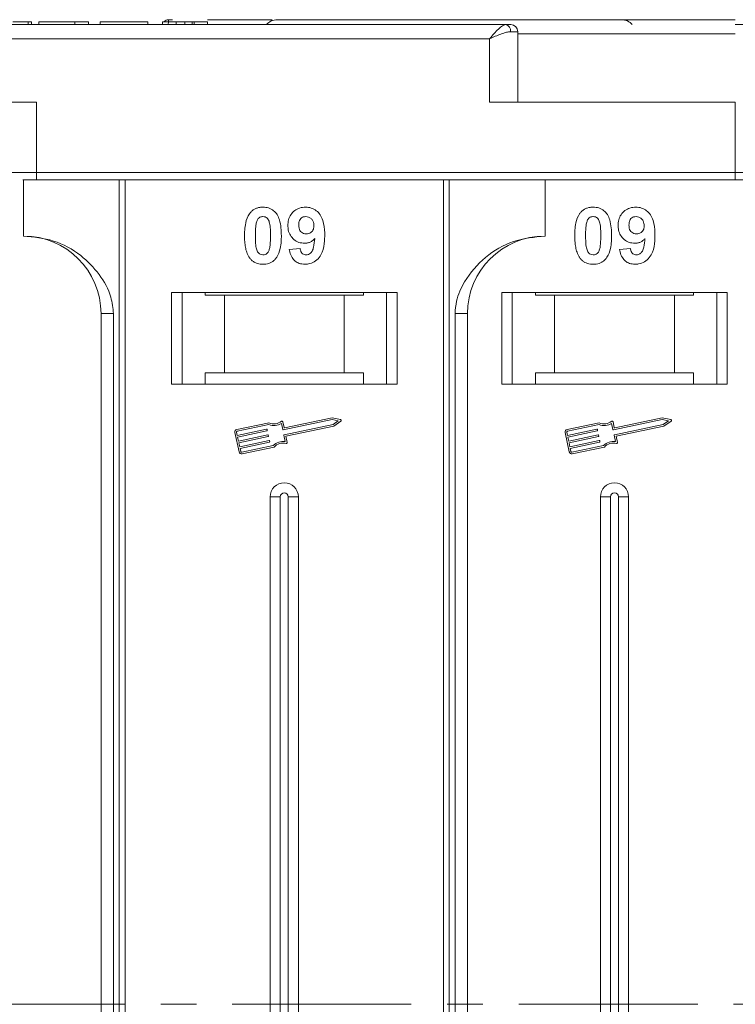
# Model space of a CAD drawing. Header units: millimetres. Extents: x 506 to 1981, y 649 to 1682.
# Tile 23 of 86: x 1229 to 1280, y 955 to 1024. Entities that reach past the tile are written whole.
import ezdxf

# ---------------------------------------------------------------- set-up
doc = ezdxf.new("R2010")
doc.units = ezdxf.units.MM
doc.linetypes.add('CENTERX2', pattern=[20.32, 12.7, -2.54, 2.54, -2.54])

msp = doc.modelspace()

# ---------------------------------------------------------------- linework, layer by layer
at = {"color": 7, "linetype": 'Continuous', "lineweight": 15}
for p, q in [((1263.352, 1024.119), (1212.662, 1024.119)), ((1229.503, 1024.119), (1229.503, 1024.319)), ((1229.726, 1024.319), (1229.726, 1024.119)), ((1239.091, 1024.119), (1229.726, 1024.119)), ((1230.239, 1024.319), (1230.239, 1024.119)), ((1230.239, 1024.319), (1232.803, 1024.319)), ((1232.803, 1024.319), (1232.803, 1024.119)), ((1232.803, 1024.319), (1233.765, 1024.319)), ((1233.765, 1024.319), (1233.765, 1024.119)), ((1234.598, 1024.319), (1237.995, 1024.319)), ((1234.598, 1024.319), (1234.598, 1024.119)), ((1237.995, 1024.319), (1237.995, 1024.119)), ((1239.021, 1024.319), (1239.021, 1024.119)), ((1239.021, 1024.319), (1239.982, 1024.319)), ((1239.745, 1024.469), (1239.441, 1024.469)), ((1239.441, 1024.469), (1239.441, 1024.469)), ((1239.982, 1024.119), (1239.982, 1024.319)), ((1240.619, 1024.119), (1240.619, 1024.319)), ((1241.134, 1024.119), (1241.134, 1024.319)), ((1241.265, 1024.119), (1241.265, 1024.319)), ((1241.265, 1024.319), (1242.226, 1024.319)), ((1242.226, 1024.319), (1242.226, 1024.119)), ((1306.091, 1024.119), (1279.662, 1024.119)), ((1264.234, 1023.619), (1263.724, 1023.619)), ((1264.234, 1018.619), (1264.234, 1023.619)), ((1279.662, 1023.469), (1264.234, 1023.469)), ((1212.662, 1023.119), (1262.234, 1023.119)), ((1262.234, 1023.119), (1262.234, 1018.619)), ((1230.09, 1018.619), (1212.662, 1018.619)), ((1230.09, 1013.619), (1230.09, 1018.619)), ((1262.234, 1018.619), (1279.662, 1018.619)), ((1279.662, 1018.619), (1279.662, 1013.619)), ((1230.09, 1013.619), (1228.09, 1013.619)), ((1279.662, 1013.619), (1230.09, 1013.619)), ((1230.09, 1013.619), (1230.09, 1013.119)), ((1279.662, 1013.619), (1279.662, 1013.119)), ((1298.225, 1013.619), (1279.662, 1013.619)), ((1229.162, 1013.119), (1229.162, 1009.119)), ((1230.09, 1013.119), (1279.662, 1013.119)), ((1235.955, 1013.119), (1235.955, 954.619)), ((1236.374, 954.619), (1236.374, 1013.119)), ((1258.95, 1013.119), (1258.95, 954.619)), ((1259.369, 954.619), (1259.369, 1013.119)), ((1266.162, 1009.119), (1266.162, 1013.119)), ((1248.021, 1008.163), (1248.79, 1008.247)), ((1271.45, 1008.163), (1272.22, 1008.247)), ((1255.662, 1005.119), (1239.662, 1005.119)), ((1239.662, 1005.119), (1239.662, 998.619)), ((1240.412, 998.619), (1240.412, 1005.119)), ((1242.048, 1004.919), (1242.048, 1005.119)), ((1242.048, 1004.919), (1243.412, 1004.919)), ((1243.412, 1004.919), (1243.412, 999.419)), ((1251.912, 1004.919), (1243.412, 1004.919)), ((1251.912, 999.419), (1251.912, 1004.919)), ((1251.912, 1004.919), (1253.276, 1004.919)), ((1253.276, 1005.119), (1253.276, 1004.919)), ((1254.912, 1005.119), (1254.912, 998.619)), ((1255.662, 998.619), (1255.662, 1005.119)), ((1279.091, 1005.119), (1263.091, 1005.119)), ((1263.091, 1005.119), (1263.091, 998.619)), ((1263.841, 998.619), (1263.841, 1005.119)), ((1265.478, 1004.919), (1265.478, 1005.119)), ((1265.478, 1004.919), (1266.841, 1004.919)), ((1266.841, 1004.919), (1266.841, 999.419)), ((1275.341, 1004.919), (1266.841, 1004.919)), ((1275.341, 999.419), (1275.341, 1004.919)), ((1275.341, 1004.919), (1276.705, 1004.919)), ((1276.705, 1005.119), (1276.705, 1004.919)), ((1278.341, 1005.119), (1278.341, 998.619)), ((1279.091, 998.619), (1279.091, 1005.119)), ((1234.662, 1003.619), (1235.547, 1003.619)), ((1234.662, 1003.619), (1234.662, 954.619)), ((1235.547, 954.619), (1235.547, 1003.619)), ((1259.777, 1003.619), (1259.777, 954.619)), ((1260.662, 1003.619), (1259.777, 1003.619)), ((1260.662, 954.619), (1260.662, 1003.619)), ((1242.048, 999.419), (1242.048, 998.619)), ((1243.412, 999.419), (1242.048, 999.419)), ((1251.912, 999.419), (1243.412, 999.419)), ((1253.276, 999.419), (1251.912, 999.419)), ((1253.276, 998.619), (1253.276, 999.419)), ((1266.841, 999.419), (1265.478, 999.419)), ((1265.478, 999.419), (1265.478, 998.619)), ((1275.341, 999.419), (1266.841, 999.419)), ((1276.705, 999.419), (1275.341, 999.419)), ((1276.705, 998.619), (1276.705, 999.419)), ((1239.662, 998.619), (1255.662, 998.619)), ((1263.091, 998.619), (1279.091, 998.619)), ((1251.05, 996.096), (1247.589, 995.365)), ((1251.05, 996.216), (1247.68, 995.504)), ((1251.651, 996.098), (1251.05, 996.216)), ((1251.493, 996.01), (1251.05, 996.096)), ((1274.48, 996.096), (1271.019, 995.365)), ((1274.479, 996.216), (1271.109, 995.504)), ((1275.08, 996.098), (1274.479, 996.216)), ((1274.922, 996.01), (1274.48, 996.096)), ((1246.58, 995.872), (1244.301, 995.391)), ((1246.568, 995.749), (1244.326, 995.276)), ((1244.329, 994.976), (1246.411, 995.416)), ((1246.446, 995.394), (1246.458, 995.336)), ((1247.554, 995.388), (1247.46, 995.832)), ((1247.645, 995.527), (1247.557, 995.942)), ((1247.662, 995.02), (1251.123, 995.751)), ((1247.772, 994.923), (1251.171, 995.642)), ((1251.123, 995.751), (1251.493, 996.01)), ((1251.171, 995.642), (1251.673, 995.992)), ((1270.009, 995.872), (1267.731, 995.391)), ((1269.998, 995.749), (1267.755, 995.276)), ((1267.758, 994.976), (1269.841, 995.416)), ((1269.876, 995.394), (1269.888, 995.336)), ((1270.984, 995.388), (1270.89, 995.832)), ((1271.074, 995.527), (1270.987, 995.942)), ((1271.091, 995.02), (1274.553, 995.751)), ((1271.202, 994.923), (1274.6, 995.642)), ((1274.553, 995.751), (1274.922, 996.01)), ((1274.6, 995.642), (1275.103, 995.992)), ((1244.165, 995.182), (1244.457, 993.803)), ((1244.28, 995.206), (1244.329, 994.976)), ((1246.436, 995.301), (1244.353, 994.861)), ((1244.353, 994.861), (1244.414, 994.574)), ((1244.414, 994.574), (1246.496, 995.014)), ((1246.521, 994.899), (1244.438, 994.459)), ((1246.531, 994.991), (1246.543, 994.934)), ((1247.733, 994.541), (1247.639, 994.985)), ((1247.866, 994.479), (1247.772, 994.923)), ((1267.595, 995.182), (1267.886, 993.803)), ((1267.71, 995.206), (1267.758, 994.976)), ((1269.865, 995.301), (1267.783, 994.861)), ((1267.783, 994.861), (1267.843, 994.574)), ((1267.843, 994.574), (1269.926, 995.014)), ((1269.95, 994.899), (1267.868, 994.459)), ((1269.961, 994.991), (1269.973, 994.934)), ((1271.163, 994.541), (1271.069, 994.985)), ((1271.296, 994.479), (1271.202, 994.923)), ((1244.438, 994.459), (1244.499, 994.172)), ((1244.499, 994.172), (1246.581, 994.612)), ((1246.606, 994.497), (1244.523, 994.057)), ((1244.523, 994.057), (1244.572, 993.827)), ((1244.641, 993.782), (1246.884, 994.256)), ((1244.666, 993.667), (1246.944, 994.148)), ((1246.616, 994.589), (1246.628, 994.532)), ((1267.868, 994.459), (1267.928, 994.172)), ((1267.928, 994.172), (1270.011, 994.612)), ((1270.035, 994.497), (1267.953, 994.057)), ((1267.953, 994.057), (1268.001, 993.827)), ((1268.071, 993.782), (1270.313, 994.256)), ((1268.095, 993.667), (1270.374, 994.148)), ((1270.046, 994.589), (1270.058, 994.532)), ((1246.662, 990.619), (1246.662, 954.619)), ((1246.662, 990.619), (1247.377, 990.619)), ((1247.377, 990.619), (1247.377, 954.619)), ((1247.947, 954.619), (1247.947, 990.619)), ((1248.662, 990.619), (1247.947, 990.619)), ((1248.662, 954.619), (1248.662, 990.619)), ((1270.091, 990.619), (1270.091, 954.619)), ((1270.091, 990.619), (1270.806, 990.619)), ((1270.806, 990.619), (1270.806, 954.619)), ((1271.376, 954.619), (1271.376, 990.619)), ((1272.091, 990.619), (1271.376, 990.619)), ((1272.091, 954.619), (1272.091, 990.619)), ((1234.662, 954.619), (1234.662, 905.619)), ((1235.547, 905.619), (1235.547, 954.619)), ((1235.955, 954.619), (1235.955, 896.119)), ((1236.374, 896.119), (1236.374, 954.619)), ((1246.662, 954.619), (1246.662, 918.619)), ((1247.377, 954.619), (1247.377, 918.619)), ((1247.947, 918.619), (1247.947, 954.619)), ((1248.662, 918.619), (1248.662, 954.619)), ((1258.95, 954.619), (1258.95, 896.119)), ((1259.369, 896.119), (1259.369, 954.619)), ((1259.777, 954.619), (1259.777, 905.619)), ((1260.662, 905.619), (1260.662, 954.619)), ((1270.091, 954.619), (1270.091, 918.619)), ((1270.806, 954.619), (1270.806, 918.619)), ((1271.376, 918.619), (1271.376, 954.619)), ((1272.091, 918.619), (1272.091, 954.619))]:
    msp.add_line(p, q, dxfattribs=at)
at = {"color": 1, "linetype": 'CENTERX2', "lineweight": 13}
msp.add_line((1805.315, 954.619), (967.232, 954.619), dxfattribs=at)
at = {"color": 7, "linetype": 'Continuous', "lineweight": 15}
for centre, radius, start, end in [((1239.441, 1024.119), 0.35, 89.99817, 145.14923), ((1247.162, 1023.469), 1, 90, 139.4584), ((1263.277, 1023.674), 0.451, 352.91869, 80.47981), ((1263.734, 1023.619), 0.5, 0, 90), ((1271.591, 1023.469), 1, 40.5416, 90), ((1229.162, 1003.619), 5.5, 0, 90), ((1266.162, 1003.619), 5.5, 90, 180), ((1251.639, 996.041), 0.0587, 304.95116, 78.90824), ((1275.069, 996.041), 0.0587, 304.95116, 78.90824), ((1244.338, 995.218), 0.176, 101.9297, 191.9297), ((1246.418, 995.387), 0.0294, 11.9297, 101.9297), ((1246.933, 996.67), 0.99, 248.37041, 302.16635), ((1246.933, 996.67), 0.873, 246.11204, 307.44471), ((1247.5, 995.93), 0.0587, 11.9297, 127.44471), ((1247.583, 995.394), 0.0294, 191.9297, 281.9297), ((1247.674, 995.533), 0.0294, 191.9297, 281.9297), ((1267.767, 995.218), 0.176, 101.9297, 191.9297), ((1269.847, 995.387), 0.0294, 11.9297, 101.9297), ((1270.363, 996.67), 0.99, 248.37041, 302.16635), ((1270.363, 996.67), 0.873, 246.11204, 307.44471), ((1270.929, 995.93), 0.0587, 11.9297, 127.44471), ((1271.013, 995.394), 0.0294, 191.9297, 281.9297), ((1271.103, 995.533), 0.0294, 191.9297, 281.9297), ((1244.338, 995.218), 0.0587, 101.9297, 191.9297), ((1246.43, 995.33), 0.0294, 281.9297, 11.9297), ((1246.503, 994.985), 0.0294, 11.9297, 101.9297), ((1246.515, 994.928), 0.0294, 281.9297, 11.9297), ((1247.668, 994.991), 0.0294, 101.9297, 191.9297), ((1267.767, 995.218), 0.0587, 101.9297, 191.9297), ((1269.859, 995.33), 0.0294, 281.9297, 11.9297), ((1269.932, 994.985), 0.0294, 11.9297, 101.9297), ((1269.944, 994.928), 0.0294, 281.9297, 11.9297), ((1271.098, 994.991), 0.0294, 101.9297, 191.9297), ((1246.587, 994.583), 0.0294, 11.9297, 101.9297), ((1246.6, 994.526), 0.0294, 281.9297, 11.9297), ((1247.59, 993.561), 0.99, 81.69305, 135.48899), ((1247.59, 993.561), 0.873, 76.41469, 137.74736), ((1247.809, 994.467), 0.0587, 256.41469, 11.9297), ((1270.017, 994.583), 0.0294, 11.9297, 101.9297), ((1270.029, 994.526), 0.0294, 281.9297, 11.9297), ((1271.02, 993.561), 0.99, 81.69305, 135.48899), ((1271.02, 993.561), 0.873, 76.41469, 137.74736), ((1271.238, 994.467), 0.0587, 256.41469, 11.9297), ((1244.629, 993.839), 0.176, 191.9297, 281.9297), ((1244.629, 993.839), 0.0587, 191.9297, 281.9297), ((1268.059, 993.839), 0.176, 191.9297, 281.9297), ((1268.059, 993.839), 0.0587, 191.9297, 281.9297), ((1247.662, 990.619), 1, 0, 180), ((1271.091, 990.619), 1, 0, 180), ((1247.662, 990.619), 0.285, 0, 180), ((1271.091, 990.619), 0.285, 0, 180)]:
    msp.add_arc(centre, radius, start, end, dxfattribs=at)
for points, knots in [([(1229.503, 1024.319), (1229.443, 1024.319), (1229.323, 1024.319), (1229.006, 1024.319), (1228.685, 1024.319), (1228.444, 1024.319), (1228.415, 1024.319)], [0, 0, 0, 0, 0.250896, 0.502166, 0.940512, 1, 1, 1, 1]), ([(1229.726, 1024.319), (1229.726, 1024.319), (1229.725, 1024.319), (1229.71, 1024.319), (1229.685, 1024.319), (1229.644, 1024.319), (1229.587, 1024.319), (1229.531, 1024.319), (1229.503, 1024.319)], [0, 0, 0, 0, 0.15395, 0.308181, 0.478699, 0.649961, 0.824203, 1, 1, 1, 1]), ([(1239.441, 1024.469), (1239.442, 1024.462), (1239.442, 1024.449), (1239.441, 1024.344), (1239.441, 1024.232), (1239.435, 1024.137), (1239.433, 1024.119)], [0, 0, 0, 0, 0.316913, 0.576202, 0.920428, 1, 1, 1, 1]), ([(1240.619, 1024.319), (1240.532, 1024.319), (1240.393, 1024.319), (1240.218, 1024.319), (1240.098, 1024.319), (1239.988, 1024.319), (1239.985, 1024.319), (1239.982, 1024.319)], [0, 0, 0, 0, 0.189329, 0.302222, 0.415612, 0.548732, 1, 1, 1, 1]), ([(1241.134, 1024.319), (1241.094, 1024.319), (1241.018, 1024.319), (1240.848, 1024.319), (1240.713, 1024.319), (1240.636, 1024.319), (1240.619, 1024.319)], [0, 0, 0, 0, 0.330398, 0.624767, 0.917361, 1, 1, 1, 1]), ([(1241.265, 1024.319), (1241.263, 1024.319), (1241.26, 1024.319), (1241.25, 1024.319), (1241.236, 1024.319), (1241.216, 1024.319), (1241.186, 1024.319), (1241.152, 1024.319), (1241.134, 1024.319)], [0, 0, 0, 0, 0.155996, 0.312125, 0.480895, 0.650212, 0.823248, 1, 1, 1, 1]), ([(1246.812, 1024.469), (1245.672, 1024.469), (1244.159, 1024.469), (1242.608, 1024.469), (1242.226, 1024.469)], [0, 0, 0, 0, 0.753822, 1, 1, 1, 1]), ([(1279.662, 1024.469), (1278.341, 1024.469), (1275.657, 1024.469), (1271.635, 1024.469), (1267.957, 1024.469), (1264.686, 1024.469), (1261.827, 1024.469), (1259.133, 1024.469), (1255.812, 1024.469), (1252.987, 1024.469), (1250.755, 1024.469), (1249.264, 1024.469), (1248.083, 1024.469), (1247.303, 1024.469), (1247.209, 1024.469), (1247.162, 1024.469)], [0, 0, 0, 0, 0.077646, 0.157699, 0.239994, 0.304338, 0.368672, 0.434385, 0.500088, 0.631328, 0.695673, 0.760006, 0.84231, 0.922361, 1, 1, 1, 1]), ([(1262.234, 1023.119), (1262.339, 1023.241), (1262.551, 1023.486), (1262.861, 1023.816), (1263.14, 1024.066), (1263.284, 1024.102), (1263.352, 1024.119)], [0, 0, 0, 0, 0.251131, 0.501805, 0.765641, 1, 1, 1, 1]), ([(1263.724, 1023.619), (1263.629, 1023.609), (1263.42, 1023.587), (1262.921, 1023.416), (1262.503, 1023.235), (1262.234, 1023.119)], [0, 0, 0, 0, 0.227063, 0.501587, 1, 1, 1, 1]), ([(1229.109, 1013.119), (1229.129, 1013.119), (1229.261, 1013.119), (1229.607, 1013.119), (1229.932, 1013.119), (1230.09, 1013.119)], [0, 0, 0, 0, 0.086648, 0.555949, 1, 1, 1, 1]), ([(1279.662, 1013.119), (1281.003, 1013.119), (1283.728, 1013.119), (1287.811, 1013.119), (1291.55, 1013.119), (1294.859, 1013.119), (1297.108, 1013.119), (1298.272, 1013.119), (1298.545, 1013.119)], [0, 0, 0, 0, 0.199904, 0.406008, 0.617917, 0.783559, 0.949228, 1, 1, 1, 1]), ([(1244.841, 1009.146), (1244.844, 1009.28), (1244.849, 1009.583), (1244.921, 1010.112), (1245.061, 1010.534), (1245.22, 1010.741), (1245.237, 1010.764)], [0, 0, 0, 0, 0.2367308, 0.5375555, 0.9496679, 1, 1, 1, 1]), ([(1245.237, 1010.764), (1245.282, 1010.814), (1245.372, 1010.916), (1245.541, 1011.032), (1245.729, 1011.115), (1245.899, 1011.153), (1246.04, 1011.168), (1246.113, 1011.169), (1246.149, 1011.17)], [0, 0, 0, 0, 0.193776, 0.3936, 0.587864, 0.788908, 0.894169, 1, 1, 1, 1]), ([(1246.149, 1011.17), (1246.284, 1011.16), (1246.556, 1011.14), (1246.909, 1010.941), (1247.18, 1010.648), (1247.432, 1010.047), (1247.446, 1009.524), (1247.457, 1009.138)], [0, 0, 0, 0, 0.147566, 0.296688, 0.431278, 0.580404, 1, 1, 1, 1]), ([(1247.918, 1009.866), (1247.926, 1010), (1247.942, 1010.271), (1248.109, 1010.65), (1248.389, 1010.946), (1248.759, 1011.14), (1249.034, 1011.16), (1249.176, 1011.17)], [0, 0, 0, 0, 0.197927, 0.397728, 0.597413, 0.790584, 1, 1, 1, 1]), ([(1249.176, 1011.17), (1249.312, 1011.16), (1249.583, 1011.138), (1249.944, 1010.936), (1250.235, 1010.631), (1250.475, 1010.096), (1250.53, 1009.587), (1250.533, 1009.232), (1250.534, 1009.173)], [0, 0, 0, 0, 0.148288, 0.297745, 0.443713, 0.607791, 0.934708, 1, 1, 1, 1]), ([(1268.271, 1009.146), (1268.273, 1009.28), (1268.278, 1009.583), (1268.35, 1010.112), (1268.491, 1010.534), (1268.649, 1010.741), (1268.667, 1010.764)], [0, 0, 0, 0, 0.236731, 0.537555, 0.949668, 1, 1, 1, 1]), ([(1268.667, 1010.764), (1268.711, 1010.814), (1268.801, 1010.916), (1268.97, 1011.032), (1269.159, 1011.115), (1269.328, 1011.153), (1269.469, 1011.168), (1269.542, 1011.169), (1269.579, 1011.17)], [0, 0, 0, 0, 0.193776, 0.3936, 0.587864, 0.788908, 0.894169, 1, 1, 1, 1]), ([(1269.579, 1011.17), (1269.714, 1011.16), (1269.986, 1011.14), (1270.338, 1010.941), (1270.61, 1010.648), (1270.861, 1010.047), (1270.876, 1009.524), (1270.886, 1009.138)], [0, 0, 0, 0, 0.147566, 0.296688, 0.431278, 0.580404, 1, 1, 1, 1]), ([(1271.348, 1009.866), (1271.356, 1010), (1271.371, 1010.271), (1271.538, 1010.65), (1271.818, 1010.946), (1272.189, 1011.14), (1272.463, 1011.16), (1272.606, 1011.17)], [0, 0, 0, 0, 0.197927, 0.397728, 0.597413, 0.790584, 1, 1, 1, 1]), ([(1272.606, 1011.17), (1272.741, 1011.16), (1273.013, 1011.138), (1273.373, 1010.936), (1273.665, 1010.631), (1273.905, 1010.096), (1273.959, 1009.587), (1273.963, 1009.232), (1273.963, 1009.173)], [0, 0, 0, 0, 0.148288, 0.297745, 0.443713, 0.607791, 0.934708, 1, 1, 1, 1]), ([(1245.611, 1009.146), (1245.611, 1009.213), (1245.612, 1009.346), (1245.618, 1009.527), (1245.628, 1009.688), (1245.642, 1009.83), (1245.661, 1009.972), (1245.684, 1010.064), (1245.696, 1010.111)], [0, 0, 0, 0, 0.2059417, 0.4119594, 0.558149, 0.7045024, 0.8518015, 1, 1, 1, 1]), ([(1245.696, 1010.111), (1245.72, 1010.18), (1245.758, 1010.292), (1245.866, 1010.418), (1245.99, 1010.484), (1246.089, 1010.501), (1246.143, 1010.503), (1246.149, 1010.504)], [0, 0, 0, 0, 0.334804, 0.542561, 0.750382, 0.970721, 1, 1, 1, 1]), ([(1246.149, 1010.504), (1246.206, 1010.498), (1246.308, 1010.488), (1246.44, 1010.412), (1246.553, 1010.264), (1246.649, 1009.989), (1246.683, 1009.597), (1246.686, 1009.297), (1246.688, 1009.146)], [0, 0, 0, 0, 0.104614, 0.188814, 0.273512, 0.444127, 0.719481, 1, 1, 1, 1]), ([(1248.688, 1009.905), (1248.692, 1009.992), (1248.698, 1010.13), (1248.773, 1010.309), (1248.882, 1010.416), (1249.025, 1010.49), (1249.132, 1010.499), (1249.192, 1010.504)], [0, 0, 0, 0, 0.29132, 0.465539, 0.641632, 0.798664, 1, 1, 1, 1]), ([(1249.192, 1010.504), (1249.259, 1010.496), (1249.396, 1010.482), (1249.57, 1010.365), (1249.699, 1010.207), (1249.756, 1010.024), (1249.762, 1009.904), (1249.765, 1009.848)], [0, 0, 0, 0, 0.207955, 0.420406, 0.62732, 0.827707, 1, 1, 1, 1]), ([(1269.04, 1009.146), (1269.041, 1009.213), (1269.042, 1009.346), (1269.047, 1009.527), (1269.058, 1009.688), (1269.072, 1009.83), (1269.09, 1009.972), (1269.114, 1010.064), (1269.126, 1010.111)], [0, 0, 0, 0, 0.205942, 0.411959, 0.558149, 0.704502, 0.851801, 1, 1, 1, 1]), ([(1269.126, 1010.111), (1269.149, 1010.18), (1269.188, 1010.292), (1269.296, 1010.418), (1269.419, 1010.484), (1269.518, 1010.501), (1269.572, 1010.503), (1269.579, 1010.504)], [0, 0, 0, 0, 0.334804, 0.542561, 0.750382, 0.970721, 1, 1, 1, 1]), ([(1269.579, 1010.504), (1269.635, 1010.498), (1269.738, 1010.488), (1269.869, 1010.412), (1269.982, 1010.264), (1270.078, 1009.989), (1270.112, 1009.597), (1270.115, 1009.297), (1270.117, 1009.146)], [0, 0, 0, 0, 0.104614, 0.188814, 0.273512, 0.444127, 0.719481, 1, 1, 1, 1]), ([(1272.117, 1009.905), (1272.121, 1009.992), (1272.128, 1010.13), (1272.202, 1010.309), (1272.311, 1010.416), (1272.455, 1010.49), (1272.561, 1010.499), (1272.621, 1010.504)], [0, 0, 0, 0, 0.29132, 0.465539, 0.641632, 0.798664, 1, 1, 1, 1]), ([(1272.621, 1010.504), (1272.689, 1010.496), (1272.826, 1010.482), (1273, 1010.365), (1273.128, 1010.207), (1273.186, 1010.024), (1273.191, 1009.904), (1273.194, 1009.848)], [0, 0, 0, 0, 0.207955, 0.420406, 0.62732, 0.827707, 1, 1, 1, 1]), ([(1249.1, 1008.606), (1248.965, 1008.618), (1248.692, 1008.643), (1248.342, 1008.86), (1248.074, 1009.165), (1247.936, 1009.52), (1247.924, 1009.761), (1247.918, 1009.866)], [0, 0, 0, 0, 0.210189, 0.421773, 0.623603, 0.837034, 1, 1, 1, 1]), ([(1249.23, 1009.273), (1249.162, 1009.279), (1249.037, 1009.29), (1248.873, 1009.383), (1248.762, 1009.515), (1248.697, 1009.695), (1248.691, 1009.827), (1248.688, 1009.905)], [0, 0, 0, 0, 0.213937, 0.398075, 0.583091, 0.751666, 1, 1, 1, 1]), ([(1249.765, 1009.848), (1249.76, 1009.769), (1249.752, 1009.636), (1249.666, 1009.467), (1249.546, 1009.357), (1249.396, 1009.284), (1249.285, 1009.276), (1249.23, 1009.273)], [0, 0, 0, 0, 0.2673945, 0.4472142, 0.6271221, 0.8130653, 1, 1, 1, 1]), ([(1272.53, 1008.606), (1272.394, 1008.618), (1272.122, 1008.643), (1271.771, 1008.86), (1271.504, 1009.165), (1271.365, 1009.52), (1271.353, 1009.761), (1271.348, 1009.866)], [0, 0, 0, 0, 0.210189, 0.421773, 0.623603, 0.837034, 1, 1, 1, 1]), ([(1272.66, 1009.273), (1272.592, 1009.279), (1272.466, 1009.29), (1272.303, 1009.383), (1272.191, 1009.515), (1272.126, 1009.695), (1272.121, 1009.827), (1272.117, 1009.905)], [0, 0, 0, 0, 0.213937, 0.398075, 0.583091, 0.751666, 1, 1, 1, 1]), ([(1273.194, 1009.848), (1273.189, 1009.769), (1273.182, 1009.636), (1273.095, 1009.467), (1272.975, 1009.357), (1272.825, 1009.284), (1272.715, 1009.276), (1272.66, 1009.273)], [0, 0, 0, 0, 0.2673945, 0.4472142, 0.6271221, 0.8130653, 1, 1, 1, 1]), ([(1235.547, 1003.619), (1235.504, 1004.01), (1235.392, 1005.008), (1234.569, 1006.462), (1233.199, 1007.875), (1231.334, 1008.912), (1229.883, 1009.05), (1229.162, 1009.119)], [0, 0, 0, 0, 0.125713, 0.321276, 0.524466, 0.763484, 1, 1, 1, 1]), ([(1245.234, 1007.53), (1245.195, 1007.584), (1245.115, 1007.694), (1245.007, 1007.931), (1244.917, 1008.238), (1244.867, 1008.575), (1244.845, 1008.88), (1244.843, 1009.057), (1244.841, 1009.146)], [0, 0, 0, 0, 0.118441, 0.239346, 0.459593, 0.684925, 0.84224, 1, 1, 1, 1]), ([(1246.149, 1007.786), (1246.081, 1007.794), (1245.971, 1007.807), (1245.843, 1007.895), (1245.738, 1008.048), (1245.645, 1008.322), (1245.617, 1008.712), (1245.613, 1009.001), (1245.611, 1009.146)], [0, 0, 0, 0, 0.12537, 0.20229, 0.279179, 0.464758, 0.730582, 1, 1, 1, 1]), ([(1246.688, 1009.146), (1246.687, 1009.08), (1246.686, 1008.946), (1246.68, 1008.765), (1246.67, 1008.604), (1246.656, 1008.461), (1246.638, 1008.318), (1246.614, 1008.225), (1246.602, 1008.178)], [0, 0, 0, 0, 0.20527, 0.410616, 0.55715, 0.703844, 0.851471, 1, 1, 1, 1]), ([(1247.457, 1009.138), (1247.455, 1009.005), (1247.449, 1008.702), (1247.379, 1008.183), (1247.24, 1007.763), (1247.084, 1007.555), (1247.061, 1007.525)], [0, 0, 0, 0, 0.237281, 0.538591, 0.932677, 1, 1, 1, 1]), ([(1249.823, 1008.941), (1249.777, 1008.892), (1249.683, 1008.793), (1249.536, 1008.705), (1249.409, 1008.653), (1249.31, 1008.625), (1249.207, 1008.61), (1249.136, 1008.607), (1249.1, 1008.606)], [0, 0, 0, 0, 0.243491, 0.496266, 0.61821, 0.741704, 0.870158, 1, 1, 1, 1]), ([(1250.534, 1009.173), (1250.531, 1009.039), (1250.522, 1008.638), (1250.432, 1008.082), (1250.153, 1007.574), (1249.807, 1007.271), (1249.437, 1007.133), (1249.203, 1007.123), (1249.119, 1007.119)], [0, 0, 0, 0, 0.142337, 0.429127, 0.589943, 0.751205, 0.909895, 1, 1, 1, 1]), ([(1249.217, 1007.786), (1249.271, 1007.791), (1249.379, 1007.802), (1249.531, 1007.901), (1249.672, 1008.071), (1249.782, 1008.433), (1249.806, 1008.734), (1249.823, 1008.941)], [0, 0, 0, 0, 0.112015, 0.224355, 0.367768, 0.565827, 1, 1, 1, 1]), ([(1266.162, 1009.119), (1265.402, 1009.043), (1263.882, 1008.89), (1261.86, 1007.7), (1260.528, 1006.149), (1259.868, 1004.705), (1259.801, 1003.913), (1259.777, 1003.619)], [0, 0, 0, 0, 0.249096, 0.498243, 0.745205, 0.90541, 1, 1, 1, 1]), ([(1268.664, 1007.53), (1268.624, 1007.584), (1268.545, 1007.694), (1268.437, 1007.931), (1268.346, 1008.238), (1268.297, 1008.575), (1268.274, 1008.88), (1268.272, 1009.057), (1268.271, 1009.146)], [0, 0, 0, 0, 0.1184406, 0.2393457, 0.4595932, 0.6849248, 0.8422399, 1, 1, 1, 1]), ([(1269.579, 1007.786), (1269.51, 1007.794), (1269.4, 1007.807), (1269.272, 1007.895), (1269.167, 1008.048), (1269.075, 1008.322), (1269.046, 1008.712), (1269.042, 1009.001), (1269.04, 1009.146)], [0, 0, 0, 0, 0.12537, 0.20229, 0.279179, 0.464758, 0.730582, 1, 1, 1, 1]), ([(1270.117, 1009.146), (1270.117, 1009.08), (1270.116, 1008.946), (1270.11, 1008.765), (1270.1, 1008.604), (1270.086, 1008.461), (1270.067, 1008.318), (1270.043, 1008.225), (1270.031, 1008.178)], [0, 0, 0, 0, 0.20527, 0.410616, 0.55715, 0.703844, 0.851471, 1, 1, 1, 1]), ([(1270.886, 1009.138), (1270.884, 1009.005), (1270.879, 1008.702), (1270.808, 1008.183), (1270.67, 1007.763), (1270.513, 1007.555), (1270.49, 1007.525)], [0, 0, 0, 0, 0.237281, 0.538591, 0.932677, 1, 1, 1, 1]), ([(1273.252, 1008.941), (1273.206, 1008.892), (1273.112, 1008.793), (1272.965, 1008.705), (1272.839, 1008.653), (1272.74, 1008.625), (1272.636, 1008.61), (1272.565, 1008.607), (1272.53, 1008.606)], [0, 0, 0, 0, 0.243491, 0.496266, 0.61821, 0.741704, 0.870158, 1, 1, 1, 1]), ([(1273.963, 1009.173), (1273.96, 1009.039), (1273.952, 1008.638), (1273.861, 1008.082), (1273.583, 1007.574), (1273.236, 1007.271), (1272.866, 1007.133), (1272.633, 1007.123), (1272.548, 1007.119)], [0, 0, 0, 0, 0.142337, 0.429127, 0.589943, 0.751205, 0.909895, 1, 1, 1, 1]), ([(1272.647, 1007.786), (1272.701, 1007.791), (1272.809, 1007.802), (1272.961, 1007.901), (1273.102, 1008.071), (1273.211, 1008.433), (1273.236, 1008.734), (1273.252, 1008.941)], [0, 0, 0, 0, 0.112015, 0.224355, 0.367768, 0.565827, 1, 1, 1, 1]), ([(1246.602, 1008.178), (1246.578, 1008.109), (1246.54, 1007.998), (1246.433, 1007.872), (1246.311, 1007.806), (1246.212, 1007.788), (1246.158, 1007.786), (1246.149, 1007.786)], [0, 0, 0, 0, 0.333678, 0.540413, 0.747264, 0.961209, 1, 1, 1, 1]), ([(1249.119, 1007.119), (1248.983, 1007.13), (1248.737, 1007.15), (1248.423, 1007.332), (1248.181, 1007.612), (1248.067, 1007.91), (1248.031, 1008.109), (1248.021, 1008.163)], [0, 0, 0, 0, 0.2427882, 0.4388655, 0.6348012, 0.9009361, 1, 1, 1, 1]), ([(1248.79, 1008.247), (1248.804, 1008.167), (1248.824, 1008.044), (1248.914, 1007.9), (1249.019, 1007.823), (1249.126, 1007.79), (1249.192, 1007.787), (1249.217, 1007.786)], [0, 0, 0, 0, 0.3447142, 0.5290593, 0.7142089, 0.8921959, 1, 1, 1, 1]), ([(1270.031, 1008.178), (1270.008, 1008.109), (1269.97, 1007.998), (1269.862, 1007.872), (1269.741, 1007.806), (1269.642, 1007.788), (1269.587, 1007.786), (1269.579, 1007.786)], [0, 0, 0, 0, 0.333678, 0.540413, 0.747264, 0.961209, 1, 1, 1, 1]), ([(1272.548, 1007.119), (1272.412, 1007.13), (1272.167, 1007.15), (1271.853, 1007.332), (1271.61, 1007.612), (1271.496, 1007.91), (1271.46, 1008.109), (1271.45, 1008.163)], [0, 0, 0, 0, 0.2427882, 0.4388655, 0.6348012, 0.9009361, 1, 1, 1, 1]), ([(1272.22, 1008.247), (1272.233, 1008.167), (1272.254, 1008.044), (1272.344, 1007.9), (1272.448, 1007.823), (1272.555, 1007.79), (1272.622, 1007.787), (1272.647, 1007.786)], [0, 0, 0, 0, 0.3447142, 0.5290593, 0.7142089, 0.8921959, 1, 1, 1, 1]), ([(1246.149, 1007.119), (1246.082, 1007.121), (1245.948, 1007.126), (1245.75, 1007.17), (1245.559, 1007.247), (1245.414, 1007.346), (1245.307, 1007.444), (1245.259, 1007.501), (1245.234, 1007.53)], [0, 0, 0, 0, 0.192635, 0.388697, 0.582015, 0.783044, 0.890959, 1, 1, 1, 1]), ([(1247.061, 1007.525), (1247.017, 1007.475), (1246.926, 1007.373), (1246.758, 1007.257), (1246.569, 1007.175), (1246.4, 1007.136), (1246.258, 1007.121), (1246.186, 1007.12), (1246.149, 1007.119)], [0, 0, 0, 0, 0.193769, 0.393564, 0.587886, 0.789131, 0.894283, 1, 1, 1, 1]), ([(1269.579, 1007.119), (1269.512, 1007.121), (1269.377, 1007.126), (1269.179, 1007.17), (1268.989, 1007.247), (1268.844, 1007.346), (1268.737, 1007.444), (1268.688, 1007.501), (1268.664, 1007.53)], [0, 0, 0, 0, 0.192635, 0.388697, 0.582015, 0.783044, 0.890959, 1, 1, 1, 1]), ([(1270.49, 1007.525), (1270.446, 1007.475), (1270.356, 1007.373), (1270.187, 1007.257), (1269.998, 1007.175), (1269.829, 1007.136), (1269.688, 1007.121), (1269.615, 1007.12), (1269.579, 1007.119)], [0, 0, 0, 0, 0.193769, 0.393564, 0.587886, 0.789131, 0.894283, 1, 1, 1, 1])]:
    msp.add_open_spline(points, degree=3, knots=knots, dxfattribs=at)
msp.add_open_spline([(1263.352, 1024.119), (1263.461, 1024.119), (1263.681, 1024.119), (1263.716, 1024.119), (1263.734, 1024.119)], degree=3, dxfattribs=at)

doc.saveas('drawing.dxf')
